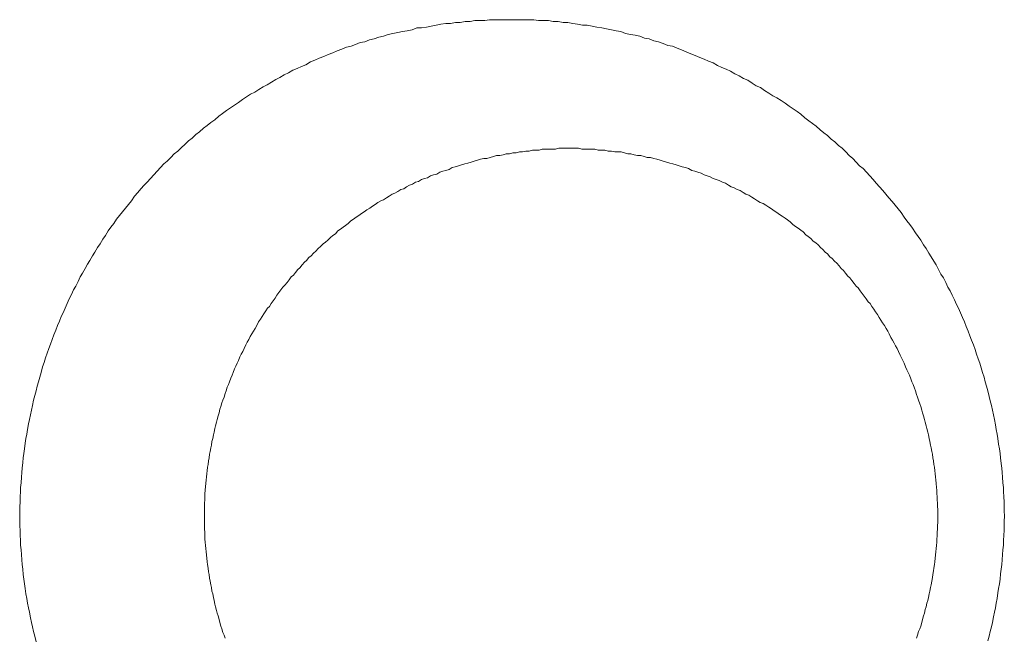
# Model space of a CAD drawing. Header units: millimetres. Extents: x -2274 to 12297, y -16157 to 26321.
# Tile 141 of 256: x -57.601 to -56.53, y -3938.131 to -3937.46. Entities that reach past the tile are written whole.
import ezdxf

# ---------------------------------------------------------------- set-up
doc = ezdxf.new("R2010")
doc.units = ezdxf.units.MM

msp = doc.modelspace()

# ---------------------------------------------------------------- linework, layer by layer
at = {"color": 253, "lineweight": 13}
for points in [[(-56.53, -3938, 0), (-56.5301, -3937.995, 0), (-56.5302, -3937.99, 0), (-56.5303, -3937.985, 0), (-56.5306, -3937.979, 0), (-56.5308, -3937.974, 0), (-56.5311, -3937.969, 0), (-56.5315, -3937.964, 0), (-56.5319, -3937.958, 0), (-56.5324, -3937.953, 0), (-56.5329, -3937.948, 0), (-56.5334, -3937.943, 0), (-56.5341, -3937.937, 0), (-56.5347, -3937.932, 0), (-56.5354, -3937.927, 0), (-56.5362, -3937.922, 0), (-56.537, -3937.916, 0), (-56.5379, -3937.911, 0), (-56.5388, -3937.906, 0), (-56.5398, -3937.901, 0), (-56.5408, -3937.895, 0), (-56.5418, -3937.89, 0), (-56.543, -3937.885, 0), (-56.5441, -3937.88, 0), (-56.5453, -3937.875, 0), (-56.5466, -3937.87, 0), (-56.5479, -3937.864, 0), (-56.5493, -3937.859, 0), (-56.5507, -3937.854, 0), (-56.5521, -3937.849, 0), (-56.5537, -3937.844, 0), (-56.5552, -3937.839, 0), (-56.5568, -3937.834, 0), (-56.5585, -3937.829, 0), (-56.5602, -3937.824, 0), (-56.5619, -3937.819, 0), (-56.5637, -3937.814, 0), (-56.5656, -3937.809, 0), (-56.5675, -3937.804, 0), (-56.5694, -3937.799, 0), (-56.5714, -3937.794, 0), (-56.5734, -3937.789, 0), (-56.5755, -3937.784, 0), (-56.5776, -3937.779, 0), (-56.5798, -3937.774, 0), (-56.582, -3937.77, 0), (-56.5843, -3937.765, 0), (-56.5866, -3937.76, 0), (-56.589, -3937.755, 0), (-56.5914, -3937.751, 0), (-56.5938, -3937.746, 0), (-56.5963, -3937.741, 0), (-56.5989, -3937.737, 0), (-56.6015, -3937.732, 0), (-56.6041, -3937.727, 0), (-56.6068, -3937.723, 0), (-56.6095, -3937.718, 0), (-56.6123, -3937.714, 0), (-56.6151, -3937.709, 0), (-56.6179, -3937.705, 0), (-56.6208, -3937.7, 0), (-56.6238, -3937.696, 0), (-56.6268, -3937.692, 0), (-56.6298, -3937.687, 0), (-56.6329, -3937.683, 0), (-56.636, -3937.679, 0), (-56.6391, -3937.675, 0), (-56.6423, -3937.67, 0), (-56.6456, -3937.666, 0), (-56.6488, -3937.662, 0), (-56.6521, -3937.658, 0), (-56.6555, -3937.654, 0), (-56.6589, -3937.65, 0), (-56.6623, -3937.646, 0), (-56.6658, -3937.642, 0), (-56.6693, -3937.638, 0), (-56.6728, -3937.634, 0), (-56.6764, -3937.63, 0), (-56.68, -3937.626, 0), (-56.6837, -3937.622, 0), (-56.6874, -3937.619, 0), (-56.6911, -3937.615, 0), (-56.6949, -3937.611, 0), (-56.6987, -3937.608, 0), (-56.7025, -3937.604, 0), (-56.7064, -3937.6, 0), (-56.7103, -3937.597, 0), (-56.7143, -3937.593, 0), (-56.7182, -3937.59, 0), (-56.7222, -3937.586, 0), (-56.7263, -3937.583, 0), (-56.7304, -3937.58, 0), (-56.7345, -3937.576, 0), (-56.7386, -3937.573, 0), (-56.7428, -3937.57, 0), (-56.747, -3937.567, 0), (-56.7512, -3937.563, 0), (-56.7555, -3937.56, 0), (-56.7598, -3937.557, 0), (-56.7641, -3937.554, 0), (-56.7685, -3937.551, 0), (-56.7729, -3937.548, 0), (-56.7773, -3937.545, 0), (-56.7818, -3937.543, 0), (-56.7862, -3937.54, 0), (-56.7907, -3937.537, 0), (-56.7953, -3937.534, 0), (-56.7998, -3937.532, 0), (-56.8044, -3937.529, 0), (-56.809, -3937.526, 0), (-56.8137, -3937.524, 0), (-56.8183, -3937.521, 0), (-56.823, -3937.519, 0), (-56.8277, -3937.516, 0), (-56.8324, -3937.514, 0), (-56.8372, -3937.512, 0), (-56.842, -3937.51, 0), (-56.8468, -3937.507, 0), (-56.8516, -3937.505, 0), (-56.8565, -3937.503, 0), (-56.8613, -3937.501, 0), (-56.8662, -3937.499, 0), (-56.8711, -3937.497, 0), (-56.8761, -3937.495, 0), (-56.881, -3937.493, 0), (-56.886, -3937.491, 0), (-56.891, -3937.489, 0), (-56.896, -3937.488, 0), (-56.901, -3937.486, 0), (-56.9061, -3937.484, 0), (-56.9111, -3937.483, 0), (-56.9162, -3937.481, 0), (-56.9213, -3937.48, 0), (-56.9264, -3937.478, 0), (-56.9316, -3937.477, 0), (-56.9367, -3937.476, 0), (-56.9419, -3937.475, 0), (-56.947, -3937.473, 0), (-56.9522, -3937.472, 0), (-56.9574, -3937.471, 0), (-56.9627, -3937.47, 0), (-56.9679, -3937.469, 0), (-56.9731, -3937.468, 0), (-56.9784, -3937.467, 0), (-56.9836, -3937.466, 0), (-56.9889, -3937.466, 0), (-56.9941, -3937.465, 0), (-56.9994, -3937.464, 0), (-57.0047, -3937.463, 0), (-57.01, -3937.463, 0), (-57.0153, -3937.462, 0), (-57.0206, -3937.462, 0), (-57.0259, -3937.461, 0), (-57.0312, -3937.461, 0), (-57.0366, -3937.461, 0), (-57.0419, -3937.46, 0), (-57.0472, -3937.46, 0), (-57.0525, -3937.46, 0), (-57.0579, -3937.46, 0), (-57.0632, -3937.46, 0), (-57.0685, -3937.46, 0), (-57.0739, -3937.46, 0), (-57.0792, -3937.46, 0), (-57.0845, -3937.46, 0), (-57.0898, -3937.46, 0), (-57.0952, -3937.461, 0), (-57.1005, -3937.461, 0), (-57.1058, -3937.461, 0), (-57.1111, -3937.462, 0), (-57.1164, -3937.462, 0), (-57.1217, -3937.463, 0), (-57.127, -3937.463, 0), (-57.1323, -3937.464, 0), (-57.1376, -3937.464, 0), (-57.1428, -3937.465, 0), (-57.1481, -3937.466, 0), (-57.1533, -3937.467, 0), (-57.1586, -3937.468, 0), (-57.1638, -3937.469, 0), (-57.169, -3937.469, 0), (-57.1742, -3937.471, 0), (-57.1794, -3937.472, 0), (-57.1846, -3937.473, 0), (-57.1898, -3937.474, 0), (-57.195, -3937.475, 0), (-57.2001, -3937.476, 0), (-57.2052, -3937.478, 0), (-57.2103, -3937.479, 0), (-57.2154, -3937.481, 0), (-57.2205, -3937.482, 0), (-57.2256, -3937.484, 0), (-57.2306, -3937.485, 0), (-57.2356, -3937.487, 0), (-57.2406, -3937.489, 0), (-57.2456, -3937.49, 0), (-57.2506, -3937.492, 0), (-57.2555, -3937.494, 0), (-57.2605, -3937.496, 0), (-57.2654, -3937.498, 0), (-57.2703, -3937.5, 0), (-57.2751, -3937.502, 0), (-57.28, -3937.504, 0), (-57.2848, -3937.506, 0), (-57.2896, -3937.509, 0), (-57.2944, -3937.511, 0), (-57.2991, -3937.513, 0), (-57.3039, -3937.515, 0), (-57.3086, -3937.518, 0), (-57.3132, -3937.52, 0), (-57.3179, -3937.523, 0), (-57.3225, -3937.525, 0), (-57.3271, -3937.528, 0), (-57.3317, -3937.531, 0), (-57.3363, -3937.533, 0), (-57.3408, -3937.536, 0), (-57.3453, -3937.539, 0), (-57.3498, -3937.541, 0), (-57.3542, -3937.544, 0), (-57.3586, -3937.547, 0), (-57.363, -3937.55, 0), (-57.3674, -3937.553, 0), (-57.3717, -3937.556, 0), (-57.376, -3937.559, 0), (-57.3803, -3937.562, 0), (-57.3845, -3937.565, 0), (-57.3887, -3937.569, 0), (-57.3929, -3937.572, 0), (-57.397, -3937.575, 0), (-57.4011, -3937.578, 0), (-57.4052, -3937.582, 0), (-57.4092, -3937.585, 0), (-57.4133, -3937.589, 0), (-57.4172, -3937.592, 0), (-57.4212, -3937.596, 0), (-57.4251, -3937.599, 0), (-57.429, -3937.603, 0), (-57.4328, -3937.606, 0), (-57.4366, -3937.61, 0), (-57.4404, -3937.614, 0), (-57.4441, -3937.617, 0), (-57.4478, -3937.621, 0), (-57.4515, -3937.625, 0), (-57.4551, -3937.629, 0), (-57.4587, -3937.633, 0), (-57.4622, -3937.637, 0), (-57.4657, -3937.64, 0), (-57.4692, -3937.644, 0), (-57.4726, -3937.648, 0), (-57.476, -3937.652, 0), (-57.4793, -3937.657, 0), (-57.4827, -3937.661, 0), (-57.4859, -3937.665, 0), (-57.4892, -3937.669, 0), (-57.4924, -3937.673, 0), (-57.4955, -3937.677, 0), (-57.4986, -3937.682, 0), (-57.5017, -3937.686, 0), (-57.5047, -3937.69, 0), (-57.5077, -3937.695, 0), (-57.5106, -3937.699, 0), (-57.5135, -3937.704, 0), (-57.5163, -3937.708, 0), (-57.5191, -3937.713, 0), (-57.5219, -3937.717, 0), (-57.5246, -3937.722, 0), (-57.5273, -3937.726, 0), (-57.5299, -3937.731, 0), (-57.5325, -3937.736, 0), (-57.535, -3937.74, 0), (-57.5375, -3937.745, 0), (-57.54, -3937.75, 0), (-57.5424, -3937.754, 0), (-57.5447, -3937.759, 0), (-57.547, -3937.764, 0), (-57.5493, -3937.769, 0), (-57.5515, -3937.774, 0), (-57.5537, -3937.779, 0), (-57.5558, -3937.783, 0), (-57.5578, -3937.788, 0), (-57.5599, -3937.793, 0), (-57.5618, -3937.798, 0), (-57.5638, -3937.803, 0), (-57.5657, -3937.808, 0), (-57.5675, -3937.813, 0), (-57.5693, -3937.818, 0), (-57.571, -3937.823, 0), (-57.5727, -3937.828, 0), (-57.5744, -3937.833, 0), (-57.576, -3937.838, 0), (-57.5775, -3937.844, 0), (-57.579, -3937.849, 0), (-57.5805, -3937.854, 0), (-57.5819, -3937.859, 0), (-57.5832, -3937.864, 0), (-57.5845, -3937.869, 0), (-57.5858, -3937.874, 0), (-57.587, -3937.88, 0), (-57.5882, -3937.885, 0), (-57.5893, -3937.89, 0), (-57.5903, -3937.895, 0), (-57.5913, -3937.9, 0), (-57.5923, -3937.906, 0), (-57.5932, -3937.911, 0), (-57.5941, -3937.916, 0), (-57.5949, -3937.921, 0), (-57.5956, -3937.927, 0), (-57.5964, -3937.932, 0), (-57.597, -3937.937, 0), (-57.5976, -3937.942, 0), (-57.5982, -3937.948, 0), (-57.5987, -3937.953, 0), (-57.5991, -3937.958, 0), (-57.5995, -3937.964, 0), (-57.5999, -3937.969, 0), (-57.6002, -3937.974, 0), (-57.6004, -3937.979, 0), (-57.6006, -3937.985, 0), (-57.6008, -3937.99, 0), (-57.6009, -3937.995, 0), (-57.6009, -3938, 0)], [(-57.4001, -3938, 0), (-57.4001, -3937.997, 0), (-57.4001, -3937.993, 0), (-57.4, -3937.99, 0), (-57.3999, -3937.986, 0), (-57.3997, -3937.983, 0), (-57.3996, -3937.979, 0), (-57.3994, -3937.976, 0), (-57.3991, -3937.972, 0), (-57.3988, -3937.968, 0), (-57.3985, -3937.965, 0), (-57.3982, -3937.961, 0), (-57.3978, -3937.958, 0), (-57.3974, -3937.954, 0), (-57.397, -3937.951, 0), (-57.3966, -3937.947, 0), (-57.3961, -3937.944, 0), (-57.3955, -3937.94, 0), (-57.395, -3937.937, 0), (-57.3944, -3937.933, 0), (-57.3938, -3937.93, 0), (-57.3932, -3937.926, 0), (-57.3925, -3937.923, 0), (-57.3918, -3937.919, 0), (-57.391, -3937.916, 0), (-57.3903, -3937.912, 0), (-57.3895, -3937.909, 0), (-57.3887, -3937.905, 0), (-57.3878, -3937.902, 0), (-57.3869, -3937.898, 0), (-57.386, -3937.895, 0), (-57.385, -3937.891, 0), (-57.3841, -3937.888, 0), (-57.3831, -3937.884, 0), (-57.382, -3937.881, 0), (-57.381, -3937.877, 0), (-57.3799, -3937.874, 0), (-57.3787, -3937.871, 0), (-57.3776, -3937.867, 0), (-57.3764, -3937.864, 0), (-57.3752, -3937.86, 0), (-57.3739, -3937.857, 0), (-57.3727, -3937.854, 0), (-57.3713, -3937.85, 0), (-57.37, -3937.847, 0), (-57.3687, -3937.844, 0), (-57.3673, -3937.84, 0), (-57.3658, -3937.837, 0), (-57.3644, -3937.834, 0), (-57.3629, -3937.831, 0), (-57.3614, -3937.827, 0), (-57.3599, -3937.824, 0), (-57.3583, -3937.821, 0), (-57.3567, -3937.818, 0), (-57.3551, -3937.814, 0), (-57.3534, -3937.811, 0), (-57.3518, -3937.808, 0), (-57.3501, -3937.805, 0), (-57.3483, -3937.802, 0), (-57.3466, -3937.799, 0), (-57.3448, -3937.796, 0), (-57.3429, -3937.793, 0), (-57.3411, -3937.789, 0), (-57.3392, -3937.786, 0), (-57.3373, -3937.783, 0), (-57.3354, -3937.78, 0), (-57.3334, -3937.777, 0), (-57.3314, -3937.774, 0), (-57.3294, -3937.772, 0), (-57.3274, -3937.769, 0), (-57.3253, -3937.766, 0), (-57.3232, -3937.763, 0), (-57.3211, -3937.76, 0), (-57.319, -3937.757, 0), (-57.3168, -3937.754, 0), (-57.3146, -3937.751, 0), (-57.3124, -3937.749, 0), (-57.3101, -3937.746, 0), (-57.3079, -3937.743, 0), (-57.3056, -3937.74, 0), (-57.3033, -3937.738, 0), (-57.3009, -3937.735, 0), (-57.2986, -3937.732, 0), (-57.2962, -3937.73, 0), (-57.2938, -3937.727, 0), (-57.2913, -3937.724, 0), (-57.2889, -3937.722, 0), (-57.2864, -3937.719, 0), (-57.2839, -3937.717, 0), (-57.2813, -3937.714, 0), (-57.2788, -3937.712, 0), (-57.2762, -3937.709, 0), (-57.2736, -3937.707, 0), (-57.271, -3937.704, 0), (-57.2683, -3937.702, 0), (-57.2657, -3937.7, 0), (-57.263, -3937.697, 0), (-57.2603, -3937.695, 0), (-57.2576, -3937.693, 0), (-57.2548, -3937.69, 0), (-57.2521, -3937.688, 0), (-57.2493, -3937.686, 0), (-57.2465, -3937.684, 0), (-57.2436, -3937.682, 0), (-57.2408, -3937.679, 0), (-57.2379, -3937.677, 0), (-57.235, -3937.675, 0), (-57.2321, -3937.673, 0), (-57.2292, -3937.671, 0), (-57.2263, -3937.669, 0), (-57.2233, -3937.667, 0), (-57.2203, -3937.665, 0), (-57.2173, -3937.663, 0), (-57.2143, -3937.661, 0), (-57.2113, -3937.659, 0), (-57.2083, -3937.657, 0), (-57.2052, -3937.656, 0), (-57.2021, -3937.654, 0), (-57.199, -3937.652, 0), (-57.1959, -3937.65, 0), (-57.1928, -3937.649, 0), (-57.1896, -3937.647, 0), (-57.1864, -3937.645, 0), (-57.1833, -3937.644, 0), (-57.1801, -3937.642, 0), (-57.1769, -3937.64, 0), (-57.1736, -3937.639, 0), (-57.1704, -3937.637, 0), (-57.1672, -3937.636, 0), (-57.1639, -3937.634, 0), (-57.1606, -3937.633, 0), (-57.1573, -3937.632, 0), (-57.154, -3937.63, 0), (-57.1507, -3937.629, 0), (-57.1474, -3937.628, 0), (-57.144, -3937.626, 0), (-57.1407, -3937.625, 0), (-57.1373, -3937.624, 0), (-57.1339, -3937.623, 0), (-57.1306, -3937.621, 0), (-57.1272, -3937.62, 0), (-57.1238, -3937.619, 0), (-57.1203, -3937.618, 0), (-57.1169, -3937.617, 0), (-57.1135, -3937.616, 0), (-57.11, -3937.615, 0), (-57.1066, -3937.614, 0), (-57.1031, -3937.613, 0), (-57.0997, -3937.612, 0), (-57.0962, -3937.611, 0), (-57.0927, -3937.611, 0), (-57.0892, -3937.61, 0), (-57.0857, -3937.609, 0), (-57.0822, -3937.608, 0), (-57.0787, -3937.608, 0), (-57.0752, -3937.607, 0), (-57.0717, -3937.606, 0), (-57.0681, -3937.606, 0), (-57.0646, -3937.605, 0), (-57.061, -3937.605, 0), (-57.0575, -3937.604, 0), (-57.0539, -3937.604, 0), (-57.0504, -3937.603, 0), (-57.0468, -3937.603, 0), (-57.0433, -3937.602, 0), (-57.0397, -3937.602, 0), (-57.0361, -3937.602, 0), (-57.0326, -3937.601, 0), (-57.029, -3937.601, 0), (-57.0254, -3937.601, 0), (-57.0218, -3937.601, 0), (-57.0183, -3937.601, 0), (-57.0147, -3937.6, 0), (-57.0111, -3937.6, 0), (-57.0075, -3937.6, 0), (-57.0039, -3937.6, 0), (-57.0003, -3937.6, 0), (-56.9968, -3937.6, 0), (-56.9932, -3937.6, 0), (-56.9896, -3937.601, 0), (-56.986, -3937.601, 0), (-56.9824, -3937.601, 0), (-56.9788, -3937.601, 0), (-56.9753, -3937.601, 0), (-56.9717, -3937.602, 0), (-56.9681, -3937.602, 0), (-56.9645, -3937.602, 0), (-56.961, -3937.603, 0), (-56.9574, -3937.603, 0), (-56.9538, -3937.604, 0), (-56.9503, -3937.604, 0), (-56.9467, -3937.604, 0), (-56.9432, -3937.605, 0), (-56.9396, -3937.606, 0), (-56.9361, -3937.606, 0), (-56.9325, -3937.607, 0), (-56.929, -3937.608, 0), (-56.9255, -3937.608, 0), (-56.9219, -3937.609, 0), (-56.9184, -3937.61, 0), (-56.9149, -3937.61, 0), (-56.9114, -3937.611, 0), (-56.9079, -3937.612, 0), (-56.9044, -3937.613, 0), (-56.901, -3937.614, 0), (-56.8975, -3937.615, 0), (-56.894, -3937.616, 0), (-56.8906, -3937.617, 0), (-56.8871, -3937.618, 0), (-56.8837, -3937.619, 0), (-56.8803, -3937.62, 0), (-56.8768, -3937.621, 0), (-56.8734, -3937.622, 0), (-56.87, -3937.624, 0), (-56.8667, -3937.625, 0), (-56.8633, -3937.626, 0), (-56.8599, -3937.627, 0), (-56.8566, -3937.629, 0), (-56.8532, -3937.63, 0), (-56.8499, -3937.631, 0), (-56.8466, -3937.633, 0), (-56.8433, -3937.634, 0), (-56.84, -3937.635, 0), (-56.8367, -3937.637, 0), (-56.8334, -3937.638, 0), (-56.8302, -3937.64, 0), (-56.827, -3937.642, 0), (-56.8237, -3937.643, 0), (-56.8205, -3937.645, 0), (-56.8173, -3937.646, 0), (-56.8142, -3937.648, 0), (-56.811, -3937.65, 0), (-56.8079, -3937.651, 0), (-56.8047, -3937.653, 0), (-56.8016, -3937.655, 0), (-56.7985, -3937.657, 0), (-56.7954, -3937.659, 0), (-56.7924, -3937.66, 0), (-56.7893, -3937.662, 0), (-56.7863, -3937.664, 0), (-56.7833, -3937.666, 0), (-56.7803, -3937.668, 0), (-56.7773, -3937.67, 0), (-56.7744, -3937.672, 0), (-56.7715, -3937.674, 0), (-56.7685, -3937.676, 0), (-56.7657, -3937.678, 0), (-56.7628, -3937.68, 0), (-56.7599, -3937.683, 0), (-56.7571, -3937.685, 0), (-56.7543, -3937.687, 0), (-56.7515, -3937.689, 0), (-56.7487, -3937.691, 0), (-56.746, -3937.694, 0), (-56.7432, -3937.696, 0), (-56.7405, -3937.698, 0), (-56.7379, -3937.701, 0), (-56.7352, -3937.703, 0), (-56.7325, -3937.705, 0), (-56.7299, -3937.708, 0), (-56.7273, -3937.71, 0), (-56.7248, -3937.713, 0), (-56.7222, -3937.715, 0), (-56.7197, -3937.718, 0), (-56.7172, -3937.72, 0), (-56.7147, -3937.723, 0), (-56.7122, -3937.725, 0), (-56.7098, -3937.728, 0), (-56.7074, -3937.731, 0), (-56.705, -3937.733, 0), (-56.7026, -3937.736, 0), (-56.7003, -3937.739, 0), (-56.6979, -3937.741, 0), (-56.6957, -3937.744, 0), (-56.6934, -3937.747, 0), (-56.6911, -3937.75, 0), (-56.6889, -3937.752, 0), (-56.6867, -3937.755, 0), (-56.6845, -3937.758, 0), (-56.6824, -3937.761, 0), (-56.6803, -3937.764, 0), (-56.6782, -3937.767, 0), (-56.6761, -3937.769, 0), (-56.6741, -3937.772, 0), (-56.6721, -3937.775, 0), (-56.6701, -3937.778, 0), (-56.6681, -3937.781, 0), (-56.6662, -3937.784, 0), (-56.6642, -3937.787, 0), (-56.6624, -3937.79, 0), (-56.6605, -3937.793, 0), (-56.6587, -3937.796, 0), (-56.6569, -3937.799, 0), (-56.6551, -3937.802, 0), (-56.6533, -3937.806, 0), (-56.6516, -3937.809, 0), (-56.6499, -3937.812, 0), (-56.6483, -3937.815, 0), (-56.6466, -3937.818, 0), (-56.645, -3937.821, 0), (-56.6434, -3937.825, 0), (-56.6419, -3937.828, 0), (-56.6403, -3937.831, 0), (-56.6389, -3937.834, 0), (-56.6374, -3937.838, 0), (-56.6359, -3937.841, 0), (-56.6345, -3937.844, 0), (-56.6332, -3937.847, 0), (-56.6318, -3937.851, 0), (-56.6305, -3937.854, 0), (-56.6292, -3937.857, 0), (-56.6279, -3937.861, 0), (-56.6267, -3937.864, 0), (-56.6255, -3937.868, 0), (-56.6243, -3937.871, 0), (-56.6232, -3937.874, 0), (-56.622, -3937.878, 0), (-56.621, -3937.881, 0), (-56.6199, -3937.885, 0), (-56.6189, -3937.888, 0), (-56.6179, -3937.891, 0), (-56.6169, -3937.895, 0), (-56.616, -3937.898, 0), (-56.6151, -3937.902, 0), (-56.6142, -3937.905, 0), (-56.6134, -3937.909, 0), (-56.6125, -3937.912, 0), (-56.6118, -3937.916, 0), (-56.611, -3937.919, 0), (-56.6103, -3937.923, 0), (-56.6096, -3937.926, 0), (-56.6089, -3937.93, 0), (-56.6083, -3937.933, 0), (-56.6077, -3937.937, 0), (-56.6071, -3937.94, 0), (-56.6066, -3937.944, 0), (-56.6061, -3937.947, 0), (-56.6056, -3937.951, 0), (-56.6052, -3937.954, 0), (-56.6048, -3937.958, 0), (-56.6044, -3937.961, 0), (-56.6041, -3937.965, 0), (-56.6038, -3937.969, 0), (-56.6035, -3937.972, 0), (-56.6033, -3937.976, 0), (-56.603, -3937.979, 0), (-56.6029, -3937.983, 0), (-56.6027, -3937.986, 0), (-56.6026, -3937.99, 0), (-56.6025, -3937.993, 0), (-56.6025, -3937.997, 0), (-56.6025, -3938, 0)], [(-57.5832, -3938.137, 0), (-57.5845, -3938.131, 0), (-57.5858, -3938.126, 0), (-57.587, -3938.121, 0), (-57.5882, -3938.116, 0), (-57.5893, -3938.111, 0), (-57.5903, -3938.105, 0), (-57.5913, -3938.1, 0), (-57.5923, -3938.095, 0), (-57.5932, -3938.09, 0), (-57.5941, -3938.085, 0), (-57.5949, -3938.079, 0), (-57.5956, -3938.074, 0), (-57.5964, -3938.069, 0), (-57.597, -3938.064, 0), (-57.5976, -3938.058, 0), (-57.5982, -3938.053, 0), (-57.5987, -3938.048, 0), (-57.5991, -3938.042, 0), (-57.5995, -3938.037, 0), (-57.5999, -3938.032, 0), (-57.6002, -3938.027, 0), (-57.6004, -3938.021, 0), (-57.6006, -3938.016, 0), (-57.6008, -3938.011, 0), (-57.6009, -3938.006, 0), (-57.6009, -3938, 0)], [(-57.4001, -3938, 0), (-57.4001, -3938.004, 0), (-57.4001, -3938.007, 0), (-57.4, -3938.011, 0), (-57.3999, -3938.014, 0), (-57.3997, -3938.018, 0), (-57.3996, -3938.022, 0), (-57.3994, -3938.025, 0), (-57.3991, -3938.029, 0), (-57.3988, -3938.032, 0), (-57.3985, -3938.036, 0), (-57.3982, -3938.039, 0), (-57.3978, -3938.043, 0), (-57.3974, -3938.046, 0), (-57.397, -3938.05, 0), (-57.3966, -3938.053, 0), (-57.3961, -3938.057, 0), (-57.3955, -3938.061, 0), (-57.395, -3938.064, 0), (-57.3944, -3938.068, 0), (-57.3938, -3938.071, 0), (-57.3932, -3938.075, 0), (-57.3925, -3938.078, 0), (-57.3918, -3938.082, 0), (-57.391, -3938.085, 0), (-57.3903, -3938.089, 0), (-57.3895, -3938.092, 0), (-57.3887, -3938.096, 0), (-57.3878, -3938.099, 0), (-57.3869, -3938.103, 0), (-57.386, -3938.106, 0), (-57.385, -3938.109, 0), (-57.3841, -3938.113, 0), (-57.3831, -3938.116, 0), (-57.382, -3938.12, 0), (-57.381, -3938.123, 0), (-57.3799, -3938.127, 0), (-57.3787, -3938.13, 0), (-57.3776, -3938.133, 0)], [(-56.6255, -3938.133, 0), (-56.6243, -3938.13, 0), (-56.6232, -3938.126, 0), (-56.622, -3938.123, 0), (-56.621, -3938.12, 0), (-56.6199, -3938.116, 0), (-56.6189, -3938.113, 0), (-56.6179, -3938.109, 0), (-56.6169, -3938.106, 0), (-56.616, -3938.102, 0), (-56.6151, -3938.099, 0), (-56.6142, -3938.095, 0), (-56.6134, -3938.092, 0), (-56.6125, -3938.089, 0), (-56.6118, -3938.085, 0), (-56.611, -3938.082, 0), (-56.6103, -3938.078, 0), (-56.6096, -3938.075, 0), (-56.6089, -3938.071, 0), (-56.6083, -3938.067, 0), (-56.6077, -3938.064, 0), (-56.6071, -3938.06, 0), (-56.6066, -3938.057, 0), (-56.6061, -3938.053, 0), (-56.6056, -3938.05, 0), (-56.6052, -3938.046, 0), (-56.6048, -3938.043, 0), (-56.6044, -3938.039, 0), (-56.6041, -3938.036, 0), (-56.6038, -3938.032, 0), (-56.6035, -3938.029, 0), (-56.6033, -3938.025, 0), (-56.603, -3938.022, 0), (-56.6029, -3938.018, 0), (-56.6027, -3938.014, 0), (-56.6026, -3938.011, 0), (-56.6025, -3938.007, 0), (-56.6025, -3938.004, 0), (-56.6025, -3938, 0)], [(-56.53, -3938, 0), (-56.5301, -3938.006, 0), (-56.5302, -3938.011, 0), (-56.5303, -3938.016, 0), (-56.5306, -3938.021, 0), (-56.5308, -3938.027, 0), (-56.5311, -3938.032, 0), (-56.5315, -3938.037, 0), (-56.5319, -3938.042, 0), (-56.5324, -3938.048, 0), (-56.5329, -3938.053, 0), (-56.5334, -3938.058, 0), (-56.5341, -3938.063, 0), (-56.5347, -3938.069, 0), (-56.5354, -3938.074, 0), (-56.5362, -3938.079, 0), (-56.537, -3938.084, 0), (-56.5379, -3938.09, 0), (-56.5388, -3938.095, 0), (-56.5398, -3938.1, 0), (-56.5408, -3938.105, 0), (-56.5418, -3938.11, 0), (-56.543, -3938.116, 0), (-56.5441, -3938.121, 0), (-56.5453, -3938.126, 0), (-56.5466, -3938.131, 0), (-56.5479, -3938.136, 0)]]:
    msp.add_polyline3d(points, dxfattribs=at)

doc.saveas('drawing.dxf')
